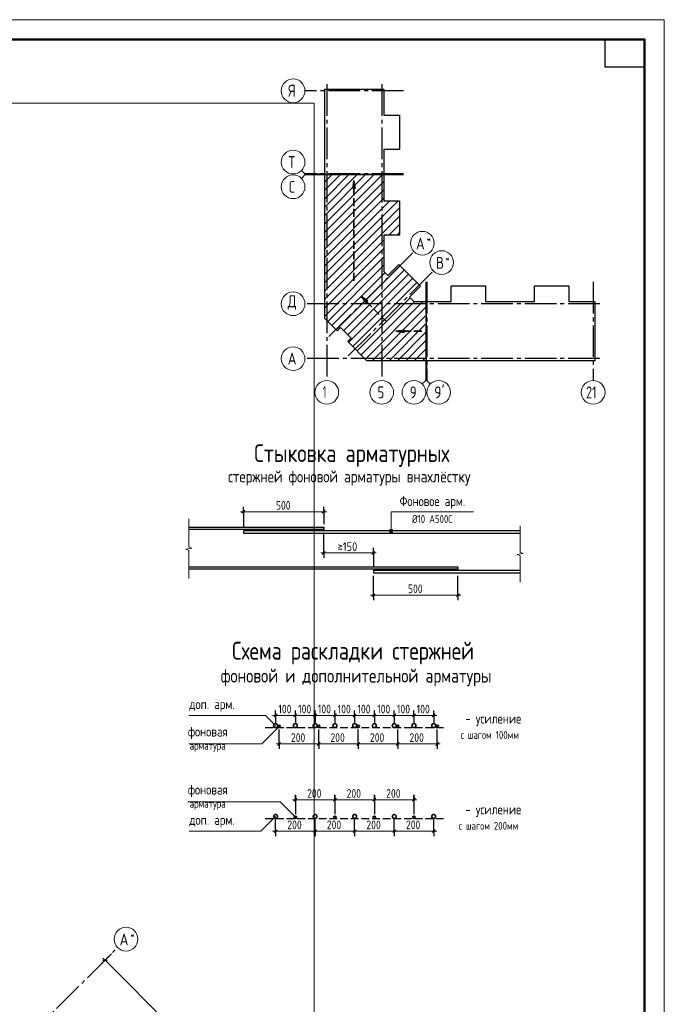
# Model space of a CAD drawing. Header units: millimetres. Extents: x 0 to 43617, y 0 to 59400.
# Tile 23 of 23: x 25694 to 42000, y 34483 to 59400. Entities that reach past the tile are written whole.
import ezdxf

# ---------------------------------------------------------------- set-up
doc = ezdxf.new("R2010")
doc.units = ezdxf.units.MM
doc.linetypes.add('______2', pattern=[270, 200, -70])
doc.linetypes.add('______5', pattern=[1100, 800, -100, 100, -100])
for name, color, linetype, lineweight in [('Standard', 7, 'Continuous', 25), ('Оси', 40, '______5', 18), ('Примечания', 7, 'Continuous', 25)]:
    doc.layers.add(name, color=color, linetype=linetype, lineweight=lineweight)
doc.styles.add('GOST 2.304-81', font='txt')
doc.styles.add('ISOCPEUR', font='txt')

msp = doc.modelspace()

# ---------------------------------------------------------------- hatches: boundary and pattern name
at = {"layer": 'Примечания', "linetype": 'Continuous', "lineweight": 35, "transparency": 33554687}
for points in [[(34178, 55124), (34148, 55334), (34118, 55124)], [(34499, 52274), (34329, 52401), (34456, 52231)], [(35423, 51547), (35213, 51517), (35423, 51487)]]:
    msp.add_hatch(color=7, dxfattribs=at).paths.add_polyline_path(points)
at = {"layer": 'Примечания', "linetype": 'Continuous', "lineweight": 13, "transparency": 33554687}
for points in [[(35047, 46463), (35137, 46463), (35131, 46485)], [(35047, 46463), (35131, 46485), (35053, 46485)], [(35053, 46440), (35137, 46463), (35047, 46463)], [(35053, 46485), (35131, 46485), (35115, 46502)], [(35053, 46485), (35115, 46502), (35070, 46502)], [(35053, 46440), (35131, 46440), (35137, 46463)], [(35070, 46424), (35131, 46440), (35053, 46440)], [(35070, 46502), (35115, 46502), (35092, 46508)], [(35070, 46424), (35115, 46424), (35131, 46440)], [(35115, 46424), (35070, 46424), (35092, 46418)]]:
    msp.add_hatch(color=7, dxfattribs=at).paths.add_polyline_path(points)

# ---------------------------------------------------------------- linework, layer by layer
at = {"layer": 'Standard', "color": 7, "linetype": 'Continuous', "lineweight": 13, "transparency": 33554687}
for p, q in [((32909, 55496), (32821, 55584)), ((32909, 55471), (32821, 55383)), ((32909, 55496), (33409, 55496)), ((32909, 55471), (33409, 55471)), ((35967, 50269), (35967, 50769)), ((35992, 50269), (35992, 50769)), ((35967, 50269), (35879, 50181)), ((35992, 50269), (36080, 50181)), ((27852, 35601), (27799, 35654)), ((27852, 35601), (30843, 32609))]:
    msp.add_line(p, q, dxfattribs=at)
at = {"layer": 'Standard', "color": 7, "linetype": 'Continuous', "lineweight": 35, "transparency": 33554687}
for p, q in [((33409, 54233), (34657, 55481)), ((33409, 54658), (34232, 55481)), ((33409, 55082), (33808, 55481)), ((33409, 54021), (34869, 55481)), ((33409, 54445), (34445, 55481)), ((33409, 54870), (34020, 55481)), ((33409, 55294), (33596, 55481)), ((33409, 53809), (34905, 55305)), ((33409, 53597), (34905, 55093)), ((33409, 53385), (34905, 54881)), ((33409, 52961), (35266, 54818)), ((33409, 53173), (35054, 54818)), ((33409, 52748), (35302, 54641)), ((33409, 52536), (35302, 54429)), ((35035, 53950), (35302, 54217)), ((35247, 53950), (35302, 54005)), ((33409, 52324), (34905, 53820)), ((33409, 52112), (34905, 53608)), ((33409, 51900), (34905, 53396)), ((33485, 51763), (34905, 53184)), ((33697, 51551), (35318, 53173)), ((33591, 51657), (34931, 52998)), ((33888, 51530), (35424, 53067)), ((33994, 51424), (35530, 52961)), ((34015, 51233), (35636, 52855)), ((34121, 51127), (35743, 52749)), ((34227, 51021), (35568, 52362)), ((34333, 50915), (35683, 52265)), ((34439, 50809), (35895, 52265)), ((34612, 50769), (35977, 52134)), ((34824, 50769), (35977, 51922)), ((35036, 50769), (35977, 51710)), ((35248, 50769), (35977, 51498)), ((35460, 50769), (35977, 51286)), ((35672, 50769), (35977, 51074)), ((35884, 50769), (35977, 50862))]:
    msp.add_line(p, q, dxfattribs=at)
at = {"layer": 'Standard', "color": 251, "linetype": 'Continuous', "lineweight": -3, "true_color": 0x656565, "transparency": 33554687}
for q in [(28015, 35764), (27941, 35689), (27764, 35512)]:
    msp.add_line((27852, 35601), q, dxfattribs=at)
at = {"layer": 'Standard', "color": 7, "linetype": 'Continuous', "lineweight": 25, "transparency": 33554687}
msp.add_line((27799, 35601), (27905, 35601), dxfattribs=at)
at = {"layer": 'Standard', "color": 7, "linetype": 'Continuous', "lineweight": 13, "transparency": 33554687}
msp.add_lwpolyline([(0, 0), (42000, 0), (42000, 59400), (0, 59400), (0, 0)], close=True, dxfattribs=at)
at = {"layer": 'Standard', "color": 7, "linetype": 'Continuous', "lineweight": 50, "transparency": 33554687}
msp.add_lwpolyline([(2000, 58900), (41500, 58900), (41500, 500), (2000, 500), (2000, 58900)], close=True, dxfattribs=at)
at = {"layer": 'Standard', "color": 7, "linetype": 'Continuous', "lineweight": 25, "transparency": 33554687}
msp.add_lwpolyline([(41500, 58900), (41500, 58200), (40500, 58200), (40500, 58900), (41500, 58900)], close=True, dxfattribs=at)
for points in [[(33409, 55486), (33409, 57643), (34905, 57643), (34905, 56982), (35302, 56982), (35302, 56114), (34905, 56114), (34905, 55486), (34887, 55486), (34887, 55506), (34872, 55506), (34872, 55486), (33409, 55486)], [(33409, 52026), (33409, 55481), (33547, 55481), (33547, 55461), (33562, 55461), (33562, 55481), (34905, 55481), (34905, 54818), (35302, 54818), (35302, 53950), (34905, 53950), (34905, 53024), (35003, 52926), (35284, 53207), (35833, 52658), (35552, 52377), (35664, 52265), (35977, 52265), (35977, 50769), (34479, 50769), (33991, 51257), (34076, 51342), (33808, 51610), (33723, 51525), (33409, 51839), (33409, 52026)], [(35982, 50769), (35982, 52232), (36002, 52232), (36002, 52247), (35982, 52247), (35982, 52265), (36610, 52265), (36610, 52662), (37478, 52662), (37478, 52265), (38096, 52265), (38714, 52265), (38714, 52662), (39582, 52662), (39582, 52265), (40243, 52265), (40243, 50769), (38096, 50769), (35982, 50769)]]:
    msp.add_lwpolyline(points, dxfattribs=at)
at = {"layer": 'Standard', "color": 254, "linetype": 'Continuous', "lineweight": 18, "true_color": 0xc4c4ff, "transparency": 33554687}
msp.add_lwpolyline([(8274, 10980), (33143, 10980), (33143, 57289), (8274, 57289), (8274, 10980)], dxfattribs=at)
at = {"layer": 'Оси', "color": 8, "linetype": '______5', "lineweight": -3, "transparency": 33554687}
for p, q in [((35405, 57600), (32909, 57600)), ((33462, 57770), (33462, 50269)), ((34852, 57770), (34852, 50269)), ((35405, 55496), (32909, 55496)), ((35405, 55471), (32909, 55471)), ((33517, 51381), (35667, 53531)), ((34007, 50891), (36157, 53041)), ((35967, 52765), (35967, 50269)), ((35992, 52765), (35992, 50269)), ((40200, 52765), (40200, 50269)), ((40370, 52212), (32909, 52212)), ((40370, 52212), (32909, 52212)), ((40370, 50822), (32909, 50822)), ((9516, 17264), (28172, 35920))]:
    msp.add_line(p, q, dxfattribs=at)
at = {"layer": 'Оси', "color": 7, "linetype": 'Continuous', "lineweight": 13, "transparency": 33554687}
for centre in [(32609, 57600), (32609, 55796), (32609, 55171), (35879, 53743), (36369, 53253), (32609, 52212), (32609, 52212), (32609, 50822), (33462, 49969), (34852, 49969), (35667, 49969), (36292, 49969), (40200, 49969), (28384, 36132)]:
    msp.add_circle(centre, 300, dxfattribs=at)
at = {"layer": 'Примечания', "color": 7, "linetype": 'Continuous', "lineweight": 35, "transparency": 33554687}
for p, q in [((34148, 55334), (34118, 55124)), ((34148, 55334), (34148, 55334)), ((34148, 55334), (34148, 55334)), ((34148, 55334), (34148, 55334)), ((34178, 55124), (34148, 55334)), ((34118, 55124), (34178, 55124)), ((34148, 55124), (34148, 55109)), ((34329, 52401), (34329, 52401)), ((34329, 52401), (34329, 52401)), ((34329, 52401), (34329, 52401)), ((34329, 52401), (34456, 52231)), ((34499, 52274), (34329, 52401)), ((34456, 52231), (34499, 52274)), ((34478, 52252), (34488, 52242)), ((35423, 51547), (35213, 51517)), ((35213, 51517), (35213, 51517)), ((35213, 51517), (35213, 51517)), ((35213, 51517), (35213, 51517)), ((35213, 51517), (35423, 51487)), ((35423, 51487), (35423, 51547)), ((35423, 51517), (35438, 51517))]:
    msp.add_line(p, q, dxfattribs=at)
at = {"layer": 'Примечания', "color": 7, "linetype": '______2', "lineweight": 35, "transparency": 33554687}
for p, q in [((34148, 52794), (34148, 55334)), ((34980, 51750), (34329, 52401)), ((35863, 51517), (35213, 51517))]:
    msp.add_line(p, q, dxfattribs=at)
at = {"layer": 'Примечания', "color": 7, "linetype": 'Continuous', "lineweight": 13, "transparency": 33554687}
for p, q in [((31355, 46949), (31280, 46949)), ((31355, 46949), (33385, 46949)), ((33385, 46949), (33460, 46949)), ((29973, 46770), (29973, 46060)), ((35047, 46463), (35047, 46463)), ((35092, 46508), (35092, 46508)), ((35092, 46418), (35092, 46418)), ((35137, 46463), (35137, 46463)), ((38351, 46590), (38351, 45920)), ((30048, 46029), (29898, 45999)), ((29898, 45999), (29973, 45969)), ((29973, 46060), (30048, 46029)), ((29973, 45969), (29973, 45258)), ((33385, 45906), (33310, 45906)), ((33385, 45906), (34640, 45906)), ((34640, 45906), (34715, 45906)), ((38426, 45891), (38276, 45862)), ((38276, 45862), (38351, 45834)), ((38351, 45920), (38426, 45891)), ((38351, 45834), (38351, 45163)), ((29973, 45258), (29973, 45258)), ((38351, 45163), (38351, 45163)), ((34640, 44837), (34565, 44837)), ((34640, 44837), (36780, 44837)), ((36780, 44837), (36855, 44837)), ((32167, 41794), (32092, 41794)), ((32167, 41794), (32667, 41794)), ((32667, 41794), (33167, 41794)), ((33167, 41794), (33667, 41794)), ((33667, 41794), (34167, 41794)), ((34167, 41794), (34667, 41794)), ((34667, 41794), (35167, 41794)), ((35167, 41794), (35667, 41794)), ((35667, 41794), (36167, 41794)), ((36167, 41794), (36242, 41794)), ((32257, 41073), (32182, 41073)), ((32257, 41073), (33257, 41073)), ((33257, 41073), (34257, 41073)), ((34257, 41073), (35257, 41073)), ((35257, 41073), (36257, 41073)), ((36257, 41073), (36332, 41073)), ((32667, 39659), (32592, 39659)), ((32667, 39659), (33667, 39659)), ((33667, 39659), (34667, 39659)), ((34667, 39659), (35667, 39659)), ((35667, 39659), (35742, 39659)), ((32167, 38865), (32092, 38865)), ((32167, 38865), (33167, 38865)), ((33167, 38865), (34167, 38865)), ((34167, 38865), (35167, 38865)), ((35167, 38865), (36167, 38865)), ((36167, 38865), (36242, 38865))]:
    msp.add_line(p, q, dxfattribs=at)
at = {"layer": 'Примечания', "color": 7, "linetype": 'Continuous', "lineweight": 25, "transparency": 33554687}
for p, q in [((31317, 46911), (31392, 46986)), ((33347, 46911), (33422, 46986)), ((33347, 45868), (33422, 45943)), ((34602, 45868), (34677, 45943)), ((34602, 44799), (34677, 44874)), ((36742, 44799), (36817, 44874)), ((32130, 41756), (32205, 41831)), ((32630, 41756), (32705, 41831)), ((33130, 41756), (33205, 41831)), ((33630, 41756), (33705, 41831)), ((34130, 41756), (34205, 41831)), ((34630, 41756), (34705, 41831)), ((35130, 41756), (35205, 41831)), ((35630, 41756), (35705, 41831)), ((36130, 41756), (36205, 41831)), ((32220, 41036), (32295, 41111)), ((33220, 41036), (33295, 41111)), ((34220, 41036), (34295, 41111)), ((35220, 41036), (35295, 41111)), ((36220, 41036), (36295, 41111)), ((32630, 39622), (32705, 39697)), ((33630, 39622), (33705, 39697)), ((34630, 39622), (34705, 39697)), ((35630, 39622), (35705, 39697)), ((32130, 38827), (32205, 38902)), ((33130, 38827), (33205, 38902)), ((34130, 38827), (34205, 38902)), ((35130, 38827), (35205, 38902)), ((36130, 38827), (36205, 38902))]:
    msp.add_line(p, q, dxfattribs=at)
at = {"layer": 'Примечания', "color": 253, "linetype": 'Continuous', "lineweight": -3, "true_color": 0xa0a0a0, "transparency": 33554687}
for p, q in [((31355, 46949), (31355, 47074)), ((31355, 46949), (31355, 46824)), ((31355, 46949), (31355, 46538)), ((33385, 46949), (33385, 47074)), ((33385, 46949), (33385, 46824)), ((33385, 46949), (33385, 46633)), ((33385, 45906), (33385, 46423)), ((33385, 45906), (33385, 46031)), ((33385, 45906), (33385, 45781)), ((34640, 45906), (34640, 46031)), ((34640, 45906), (34640, 45781)), ((34640, 45906), (34640, 45538)), ((34640, 44837), (34640, 45328)), ((36780, 44837), (36780, 45328)), ((34640, 44837), (34640, 44962)), ((36780, 44837), (36780, 44962)), ((34640, 44837), (34640, 44712)), ((36780, 44837), (36780, 44712)), ((32167, 41794), (32167, 41919)), ((32667, 41794), (32667, 41919)), ((33167, 41794), (33167, 41919)), ((33667, 41794), (33667, 41919)), ((34167, 41794), (34167, 41919)), ((34667, 41794), (34667, 41919)), ((35167, 41794), (35167, 41919)), ((35667, 41794), (35667, 41919)), ((36167, 41794), (36167, 41919)), ((32167, 41794), (32167, 41669)), ((32167, 41794), (32167, 41611)), ((32667, 41794), (32667, 41669)), ((32667, 41794), (32667, 41611)), ((33167, 41794), (33167, 41669)), ((33167, 41794), (33167, 41611)), ((33667, 41794), (33667, 41669)), ((33667, 41794), (33667, 41611)), ((34167, 41794), (34167, 41669)), ((34167, 41794), (34167, 41611)), ((34667, 41794), (34667, 41669)), ((34667, 41794), (34667, 41611)), ((35167, 41794), (35167, 41669)), ((35167, 41794), (35167, 41611)), ((35667, 41794), (35667, 41669)), ((35667, 41794), (35667, 41611)), ((36167, 41794), (36167, 41669)), ((36167, 41794), (36167, 41611)), ((32257, 41073), (32257, 41441)), ((36257, 41073), (36257, 41441)), ((32257, 41073), (32257, 41198)), ((33257, 41073), (33257, 41198)), ((34257, 41073), (34257, 41198)), ((35257, 41073), (35257, 41198)), ((36257, 41073), (36257, 41198)), ((32257, 41073), (32257, 40948)), ((33257, 41073), (33257, 40948)), ((34257, 41073), (34257, 40948)), ((35257, 41073), (35257, 40948)), ((36257, 41073), (36257, 40948)), ((32667, 39659), (32667, 39784)), ((32667, 39778), (32667, 39317)), ((32667, 39659), (32667, 39534)), ((32667, 39659), (32667, 39292)), ((33667, 39659), (33667, 39784)), ((33667, 39778), (33667, 39317)), ((33667, 39659), (33667, 39534)), ((33667, 39659), (33667, 39292)), ((34667, 39659), (34667, 39784)), ((34667, 39778), (34667, 39317)), ((34667, 39659), (34667, 39534)), ((34667, 39659), (34667, 39292)), ((35667, 39659), (35667, 39784)), ((35667, 39778), (35667, 39317)), ((35667, 39659), (35667, 39534)), ((35667, 39659), (35667, 39292)), ((32167, 38865), (32167, 39162)), ((36167, 38865), (36167, 39162)), ((32167, 38865), (32167, 38990)), ((33167, 38865), (33167, 38990)), ((34167, 38865), (34167, 38990)), ((35167, 38865), (35167, 38990)), ((36167, 38865), (36167, 38990)), ((32167, 38865), (32167, 38740)), ((33167, 38865), (33167, 38740)), ((34167, 38865), (34167, 38740)), ((35167, 38865), (35167, 38740)), ((36167, 38865), (36167, 38740))]:
    msp.add_line(p, q, dxfattribs=at)
at = {"layer": 'Примечания', "color": 8, "linetype": '______2', "lineweight": -3, "true_color": 0x737373, "transparency": 33554687}
for p, q in [((31907, 41486), (36417, 41486)), ((31907, 39187), (36417, 39187))]:
    msp.add_line(p, q, dxfattribs=at)
at = {"layer": 'Примечания', "color": 7, "linetype": 'Continuous', "lineweight": 13, "transparency": 33554687}
for points in [[(35092, 46463), (35092, 46949), (37170, 46949)], [(29973, 41794), (31909, 41794), (32167, 41536)], [(32257, 41516), (31815, 41073), (29973, 41073)], [(32667, 39217), (32279, 39605), (29950, 39605)], [(32167, 39237), (31795, 38865), (29982, 38865)]]:
    msp.add_lwpolyline(points, dxfattribs=at)
at = {"layer": 'Примечания', "color": 7, "linetype": 'Continuous', "lineweight": 25, "transparency": 33554687}
for points in [[(29973, 46558), (33385, 46558), (33385, 46498), (29973, 46498)], [(38351, 46463), (31355, 46463), (31355, 46403), (38351, 46403)], [(29973, 45558), (36780, 45558), (36780, 45498), (29973, 45498)], [(38351, 45463), (34640, 45463), (34640, 45403), (38351, 45403)]]:
    msp.add_lwpolyline(points, dxfattribs=at)
at = {"layer": 'Примечания', "color": 253, "linetype": 'Continuous', "lineweight": -3, "true_color": 0xa0a0a0, "transparency": 33554687}
for points in [[(33257, 41073), (33257, 41090), (33257, 41090), (33257, 41090), (33257, 41090), (33257, 41090), (33257, 41090), (33257, 41441)], [(34257, 41073), (34257, 41090), (34257, 41090), (34257, 41090), (34257, 41090), (34257, 41441)], [(35257, 41073), (35257, 41090), (35257, 41090), (35257, 41441)], [(33167, 38865), (33167, 38882), (33167, 38882), (33167, 38882), (33167, 38882), (33167, 38882), (33167, 38882), (33167, 39162)], [(34167, 38865), (34167, 38882), (34167, 38882), (34167, 38882), (34167, 38882), (34167, 39162)], [(35167, 38865), (35167, 38882), (35167, 38882), (35167, 39162)]]:
    msp.add_lwpolyline(points, dxfattribs=at)
at = {"layer": 'Примечания', "color": 7, "linetype": 'Continuous', "lineweight": 13, "transparency": 33554687}
msp.add_circle((35092, 46463), 45, dxfattribs=at)
at = {"layer": 'Примечания', "color": 7, "linetype": 'Continuous', "lineweight": 35, "transparency": 33554687}
for centre, radius in [((32167, 41536), 50), ((32257, 41516), 30), ((32667, 41536), 50), ((33167, 41536), 50), ((33257, 41516), 30), ((33667, 41536), 50), ((34167, 41536), 50), ((34257, 41516), 30), ((34667, 41536), 50), ((35167, 41536), 50), ((35257, 41516), 30), ((35667, 41536), 50), ((36167, 41536), 50), ((36257, 41516), 30), ((32167, 39237), 50), ((32667, 39217), 30), ((33167, 39237), 50), ((33667, 39217), 30), ((34167, 39237), 50), ((34667, 39217), 30), ((35167, 39237), 50), ((35667, 39217), 30), ((36167, 39237), 50)]:
    msp.add_circle(centre, radius, dxfattribs=at)

# ---------------------------------------------------------------- texts
at = {"layer": 'Standard', "color": 7, "linetype": 'Continuous', "lineweight": 25, "transparency": 33554687, "insert": (40020, 49819), "char_height": 300, "width": 472.29, "attachment_point": 7, "style": 'ISOCPEUR'}
msp.add_mtext('\\W0.75;21', dxfattribs=at)
at = {"layer": 'Оси', "color": 7, "linetype": 'Continuous', "lineweight": 25, "transparency": 33554687, "attachment_point": 7, "style": 'ISOCPEUR'}
for s, insert, char_height, width in [('\\W0.80;Я', (32489, 57450), 300, 359.84), ('\\W0.80;Т', (32489, 55646), 300, 359.84), ('\\W0.78;С', (32504, 55021), 300, 326.41), ('\\W0.82;А', (35718, 53586), 300, 392.65), ('\\W0.80;*', (35988, 53761), 180, 215.89), ('\\W0.80;В', (36223, 53096), 300, 359.83), ('\\W0.80;*', (36463, 53271), 180, 215.89), ('\\W0.82;Д', (32474, 52062), 300, 392.64), ('\\W0.82;А', (32474, 50672), 300, 392.64), ('\\W0.56;1', (33362, 49829), 300, 233.32), ('\\W0.78;5', (34747, 49819), 300, 326.41), ('\\W0.78;9', (35562, 49819), 300, 326.41), ("\\W0.84;9'", (36180, 49819), 300, 440.64), ('\\W0.82;А', (28223, 35975), 300, 392.66), ('\\W0.80;*', (28493, 36150), 180, 215.9)]:
    msp.add_mtext(s, dxfattribs=dict(at, insert=insert, char_height=char_height, width=width))
at = {"layer": 'Примечания', "color": 7, "linetype": 'Continuous', "lineweight": 50, "transparency": 33554687, "attachment_point": 7, "style": 'GOST 2.304-81'}
for s, insert, char_height, width in [('Стыковка\\~арматурных', (31627, 48084), 450, 5309.45), ('стержней\\~фоновой\\~арматуры\\~внахлёстку', (30963, 47609), 300, 6502.98), ('Схема\\~раскладки\\~стержней', (31065, 43084), 450, 6428.76), ('фоновой\\~и\\~дополнительной\\~арматуры', (30776, 42530), 350, 6865.69)]:
    msp.add_mtext(s, dxfattribs=dict(at, insert=insert, char_height=char_height, width=width))
at = {"layer": 'Примечания', "color": 7, "linetype": 'Continuous', "lineweight": 25, "transparency": 33554687, "attachment_point": 7}
for s, insert, char_height, width, style in [('Фоновое\\~арм.', (35303, 47024), 250, 1812.6, 'GOST 2.304-81'), ('500', (32174, 46999), 220, 516.39, 'GOST 2.304-81'), ('Ø10\\~А500С', (35620, 46664), 200, 1153.95, 'GOST 2.304-81'), ('\\W0.87;≥150', (33737, 45956), 220, 666.9, 'ISOCPEUR'), ('500', (35514, 44887), 220, 516.4, 'GOST 2.304-81'), ('доп.\\~арм.', (29982, 41885), 250, 1208.65, 'GOST 2.304-81'), ('100', (32237, 41844), 220, 485.09, 'GOST 2.304-81'), ('100', (32737, 41844), 220, 485.09, 'GOST 2.304-81'), ('100', (33237, 41844), 220, 485.09, 'GOST 2.304-81'), ('100', (33737, 41844), 220, 485.09, 'GOST 2.304-81'), ('100', (34237, 41844), 220, 485.09, 'GOST 2.304-81'), ('100', (34737, 41844), 220, 485.09, 'GOST 2.304-81'), ('100', (35237, 41844), 220, 485.09, 'GOST 2.304-81'), ('100', (35737, 41844), 220, 485.09, 'GOST 2.304-81'), ('-\\~усиление', (36967, 41520), 250, 1510.8, 'GOST 2.304-81'), ('фоновая', (29950, 41193), 250, 1173.25, 'GOST 2.304-81'), ('200', (32554, 41123), 220, 531.96, 'GOST 2.304-81'), ('200', (33554, 41123), 220, 531.96, 'GOST 2.304-81'), ('200', (34554, 41123), 220, 531.96, 'GOST 2.304-81'), ('200', (35554, 41123), 220, 531.96, 'GOST 2.304-81'), ('с\\~шагом\\~100мм', (36847, 41200), 200, 1606.26, 'GOST 2.304-81'), ('арматура', (29992, 40873), 200, 1066.47, 'GOST 2.304-81'), ('фоновая', (29950, 39725), 250, 1173.25, 'GOST 2.304-81'), ('200', (32964, 39709), 220, 531.97, 'GOST 2.304-81'), ('200', (33964, 39709), 220, 531.97, 'GOST 2.304-81'), ('200', (34964, 39709), 220, 531.97, 'GOST 2.304-81'), ('арматура', (29992, 39405), 200, 1066.47, 'GOST 2.304-81'), ('-\\~усиление', (36967, 39221), 250, 1510.8, 'GOST 2.304-81'), ('доп.\\~арм.', (29982, 38956), 250, 1208.65, 'GOST 2.304-81'), ('200', (32464, 38915), 220, 531.97, 'GOST 2.304-81'), ('200', (33464, 38915), 220, 531.97, 'GOST 2.304-81'), ('200', (34464, 38915), 220, 531.97, 'GOST 2.304-81'), ('200', (35464, 38915), 220, 531.97, 'GOST 2.304-81'), ('с\\~шагом\\~200мм', (36801, 38901), 200, 1648.89, 'GOST 2.304-81')]:
    msp.add_mtext(s, dxfattribs=dict(at, insert=insert, char_height=char_height, width=width, style=style))

doc.saveas('drawing.dxf')
